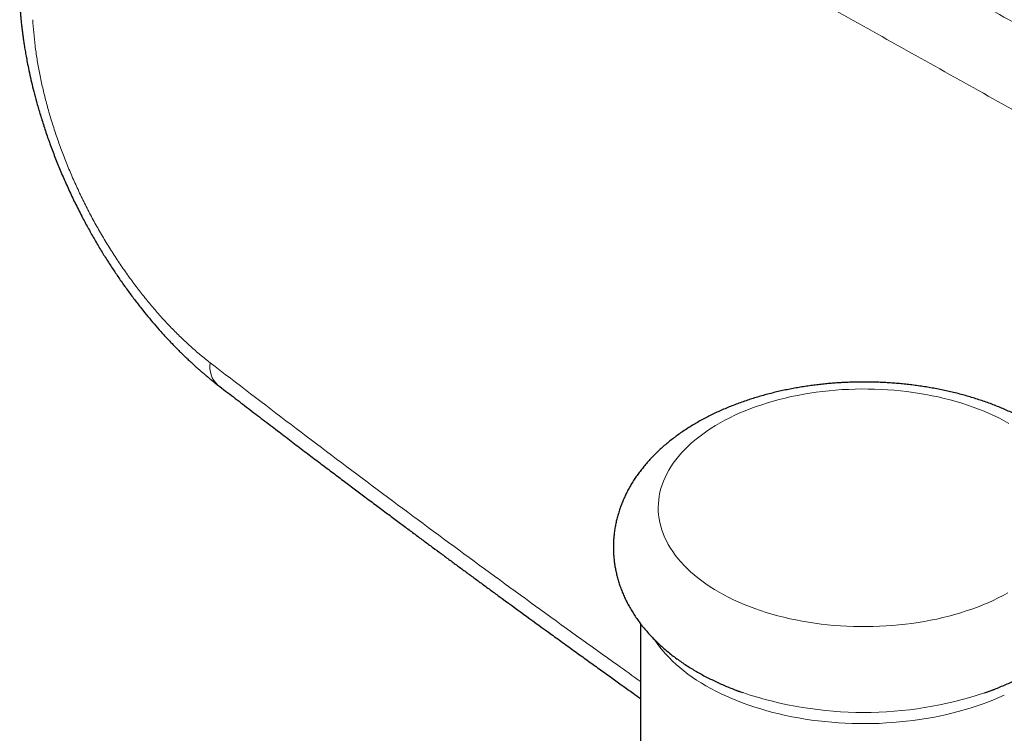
# Model space of a CAD drawing. Header units: millimetres. Extents: x 8 to 949, y 12 to 889.
# Tile 37 of 256: x 681 to 717, y 179 to 206. Entities that reach past the tile are written whole.
import ezdxf

# ---------------------------------------------------------------- set-up
doc = ezdxf.new("R2010")
doc.units = ezdxf.units.MM

msp = doc.modelspace()

# ---------------------------------------------------------------- linework, layer by layer
at = {"color": 7, "linetype": 'Continuous', "lineweight": 30}
msp.add_line((703.904, 183.416), (703.904, 172.199), dxfattribs=at)
at = {"color": 252, "linetype": 'Continuous', "lineweight": 0, "flags": 128}
for points in [[(707.387, 191.104), (707.577, 191.189), (707.772, 191.271), (707.971, 191.35), (708.174, 191.425), (708.382, 191.496), (708.593, 191.563), (708.807, 191.626), (709.025, 191.685), (709.246, 191.741), (709.471, 191.792), (709.697, 191.839), (709.927, 191.882), (710.158, 191.921), (710.392, 191.955), (710.627, 191.985), (710.864, 192.011), (711.102, 192.033), (711.341, 192.05), (711.581, 192.062), (711.822, 192.071), (712.063, 192.075), (712.304, 192.074), (712.544, 192.069), (712.785, 192.06), (713.025, 192.046), (713.264, 192.028), (713.502, 192.005), (713.738, 191.978), (713.973, 191.947), (714.206, 191.912), (714.437, 191.872), (714.666, 191.828), (714.892, 191.78), (715.115, 191.728), (715.336, 191.672), (715.553, 191.611), (715.767, 191.547), (715.977, 191.479), (716.183, 191.407), (716.385, 191.332), (716.583, 191.252), (716.777, 191.169), (716.966, 191.083), (717.15, 190.993), (717.329, 190.9), (717.503, 190.803)], [(717.462, 184.554), (717.287, 184.458), (717.107, 184.366), (716.921, 184.277), (716.731, 184.191), (716.537, 184.109), (716.338, 184.03), (716.135, 183.956), (715.927, 183.885), (715.716, 183.817), (715.502, 183.754), (715.284, 183.695), (715.062, 183.64), (714.838, 183.588), (714.612, 183.541), (714.382, 183.498), (714.151, 183.46), (713.917, 183.425), (713.682, 183.395), (713.445, 183.369), (713.207, 183.348), (712.968, 183.331), (712.728, 183.318), (712.487, 183.31), (712.246, 183.306), (712.005, 183.306), (711.764, 183.311), (711.524, 183.321), (711.284, 183.334), (711.045, 183.352), (710.807, 183.375), (710.571, 183.402), (710.336, 183.433), (710.103, 183.468), (709.872, 183.508), (709.643, 183.552), (709.417, 183.6), (709.194, 183.652), (708.973, 183.709), (708.756, 183.769), (708.542, 183.833), (708.332, 183.901), (708.126, 183.973), (707.923, 184.049), (707.725, 184.128), (707.532, 184.211), (707.343, 184.297), (707.159, 184.387), (706.98, 184.48), (706.806, 184.577), (706.638, 184.676), (706.475, 184.779), (706.318, 184.884), (706.166, 184.993), (706.021, 185.104), (705.882, 185.217), (705.749, 185.334), (705.623, 185.452), (705.503, 185.573), (705.39, 185.696), (705.284, 185.821), (705.185, 185.947), (705.093, 186.076), (705.007, 186.206), (704.929, 186.338), (704.859, 186.471), (704.795, 186.605), (704.739, 186.74), (704.691, 186.877), (704.65, 187.014), (704.617, 187.151), (704.591, 187.29), (704.573, 187.429), (704.562, 187.568), (704.559, 187.707), (704.564, 187.846), (704.576, 187.985), (704.596, 188.123), (704.624, 188.262), (704.659, 188.399), (704.702, 188.536), (704.752, 188.672), (704.81, 188.807), (704.875, 188.941), (704.947, 189.074), (705.027, 189.205), (705.114, 189.335), (705.208, 189.463), (705.309, 189.59), (705.417, 189.714), (705.531, 189.836), (705.652, 189.957), (705.78, 190.075), (705.915, 190.19), (706.055, 190.303), (706.202, 190.414), (706.354, 190.521), (706.513, 190.626), (706.677, 190.728), (706.847, 190.827), (707.022, 190.922), (707.202, 191.015), (707.387, 191.104)], [(717.332, 180.783), (717.134, 180.694), (716.931, 180.608), (716.724, 180.526), (716.512, 180.447), (716.296, 180.372), (716.077, 180.301), (715.854, 180.234), (715.627, 180.171), (715.397, 180.112), (715.165, 180.057), (714.929, 180.006), (714.691, 179.959), (714.45, 179.916), (714.207, 179.878), (713.963, 179.844), (713.716, 179.814), (713.469, 179.789), (713.22, 179.768), (712.97, 179.752), (712.719, 179.739), (712.468, 179.732), (712.216, 179.728), (711.964, 179.73), (711.713, 179.735), (711.462, 179.745), (711.212, 179.76), (710.962, 179.778), (710.714, 179.802), (710.467, 179.829), (710.221, 179.861), (709.977, 179.897), (709.736, 179.938), (709.496, 179.982), (709.259, 180.031), (709.025, 180.084), (708.794, 180.141), (708.566, 180.203), (708.341, 180.268), (708.119, 180.337), (707.902, 180.41), (707.688, 180.487), (707.479, 180.567), (707.274, 180.651), (707.073, 180.739), (706.877, 180.83), (706.686, 180.925), (706.5, 181.023), (706.32, 181.124), (706.145, 181.228), (705.975, 181.335), (705.811, 181.446), (705.653, 181.559), (705.502, 181.675), (705.356, 181.793), (705.216, 181.914), (705.084, 182.037), (704.957, 182.163), (704.838, 182.291), (704.725, 182.42), (704.619, 182.552), (704.52, 182.686), (704.434, 182.812)]]:
    msp.add_lwpolyline(points, dxfattribs=at)
at = {"color": 7, "linetype": 'Continuous', "lineweight": 30, "flags": 128}
for points in [[(707.367, 180.987), (707.514, 180.931), (707.681, 180.872)], [(716.599, 180.861), (716.745, 180.913), (716.955, 180.992)]]:
    msp.add_lwpolyline(points, dxfattribs=at)
at = {"color": 252, "linetype": 'Continuous', "lineweight": 0}
for centre, radius, start, end in [((688.914, 192.89), 0.905, 170.2332, 227.7349), ((712.155, 194.196), 14.056, 251.4382, 288.4321)]:
    msp.add_arc(centre, radius, start, end, dxfattribs=at)
for points, knots in [([(708.03, 210.973), (708.291, 210.828), (709.434, 210.195), (711.471, 209.063), (714.138, 207.576), (716.815, 206.081), (718.607, 205.076), (719.502, 204.574)], [0, 0, 0, 0, 0.068833, 0.301751, 0.534583, 0.767332, 1, 1, 1, 1]), ([(718.166, 202.083), (717.214, 202.617), (715.309, 203.685), (712.465, 205.274), (709.632, 206.853), (707.116, 208.251), (705.549, 209.119), (704.919, 209.468)], [0, 0, 0, 0, 0.213947, 0.427919, 0.641921, 0.855957, 1, 1, 1, 1]), ([(681.474, 205.7), (681.485, 205.542), (681.505, 205.227), (681.558, 204.742), (681.629, 204.25), (681.718, 203.751), (681.824, 203.248), (681.947, 202.741), (682.087, 202.231), (682.243, 201.719), (682.416, 201.208), (682.604, 200.697), (682.808, 200.187), (683.027, 199.68), (683.261, 199.178), (683.508, 198.682), (683.769, 198.194), (684.043, 197.715), (684.328, 197.245), (684.624, 196.786), (684.93, 196.341), (685.245, 195.909), (685.57, 195.491), (685.902, 195.088), (686.241, 194.701), (686.587, 194.331), (686.939, 193.979), (687.297, 193.646), (687.658, 193.331), (687.901, 193.139), (688.022, 193.044)], [0, 0, 0, 0, 0.035827, 0.071638, 0.107526, 0.143358, 0.178969, 0.214588, 0.250306, 0.28596, 0.321536, 0.357123, 0.392882, 0.428641, 0.464333, 0.500052, 0.535736, 0.571417, 0.607188, 0.642934, 0.678489, 0.714061, 0.749739, 0.785409, 0.821012, 0.856637, 0.89247, 0.92834, 0.964152, 1, 1, 1, 1]), ([(688.022, 193.044), (689.016, 192.281), (691.003, 190.757), (694, 188.502), (697.008, 186.269), (700.031, 184.062), (702.329, 182.402), (703.625, 181.485), (703.904, 181.288)], [0, 0, 0, 0, 0.189695, 0.379327, 0.568902, 0.758423, 0.947896, 1, 1, 1, 1])]:
    msp.add_open_spline(points, degree=3, knots=knots, dxfattribs=at)
at = {"color": 7, "linetype": 'Continuous', "lineweight": 30}
for points, knots in [([(680.992, 206.348), (680.995, 206.286), (681.002, 206.168), (681.014, 205.999), (681.027, 205.847), (681.039, 205.711), (681.051, 205.593), (681.062, 205.493), (681.071, 205.41), (681.079, 205.345), (681.085, 205.298), (681.089, 205.267), (681.092, 205.244), (681.094, 205.224), (681.097, 205.201), (681.102, 205.162), (681.11, 205.104), (681.123, 205.004), (681.142, 204.874), (681.169, 204.702), (681.201, 204.508), (681.239, 204.291), (681.289, 204.033), (681.351, 203.734), (681.427, 203.394), (681.514, 203.041), (681.617, 202.653), (681.739, 202.23), (681.883, 201.77), (682.044, 201.296), (682.221, 200.812), (682.412, 200.327), (682.616, 199.843), (682.833, 199.359), (683.065, 198.874), (683.299, 198.414), (683.533, 197.979), (683.763, 197.573), (683.999, 197.177), (684.235, 196.797), (684.47, 196.438), (684.713, 196.08), (684.965, 195.726), (685.224, 195.379), (685.474, 195.057), (685.716, 194.758), (685.958, 194.471), (686.21, 194.183), (686.422, 193.952), (686.588, 193.776), (686.702, 193.658), (686.813, 193.545), (686.914, 193.444), (686.999, 193.361), (687.058, 193.303), (687.097, 193.265), (687.122, 193.241), (687.15, 193.215), (687.19, 193.177), (687.247, 193.123), (687.326, 193.049), (687.42, 192.963), (687.521, 192.873), (687.614, 192.79), (687.705, 192.711), (687.791, 192.637), (687.878, 192.564), (687.967, 192.49), (688.067, 192.408), (688.181, 192.317), (688.263, 192.254), (688.305, 192.22)], [0, 0, 0, 0, 0.012355, 0.023537, 0.033553, 0.042407, 0.050104, 0.05665, 0.062047, 0.066297, 0.069191, 0.071122, 0.072329, 0.073629, 0.07509, 0.076714, 0.081181, 0.086352, 0.096089, 0.106413, 0.119467, 0.13335, 0.148059, 0.16876, 0.190245, 0.212511, 0.235562, 0.263375, 0.29226, 0.322203, 0.352694, 0.383532, 0.414171, 0.445175, 0.476562, 0.508345, 0.535558, 0.562977, 0.590309, 0.616683, 0.642049, 0.666414, 0.693851, 0.719908, 0.744589, 0.767903, 0.790229, 0.81389, 0.838894, 0.849087, 0.859489, 0.870007, 0.87928, 0.88686, 0.892745, 0.895299, 0.89732, 0.899307, 0.902773, 0.907824, 0.914461, 0.923785, 0.932642, 0.940809, 0.948284, 0.956279, 0.963308, 0.970704, 0.979282, 0.989046, 1, 1, 1, 1]), ([(712.154, 192.331), (712.068, 192.331), (711.947, 192.33), (711.768, 192.326), (711.615, 192.321), (711.433, 192.314), (711.242, 192.303), (711.041, 192.289), (710.835, 192.272), (710.623, 192.251), (710.409, 192.227), (710.192, 192.199), (709.974, 192.167), (709.754, 192.132), (709.534, 192.093), (709.314, 192.05), (709.094, 192.003), (708.875, 191.953), (708.657, 191.899), (708.44, 191.84), (708.224, 191.778), (708.01, 191.713), (707.798, 191.643), (707.588, 191.569), (707.381, 191.492), (707.176, 191.411), (706.973, 191.326), (706.773, 191.237), (706.577, 191.145), (706.384, 191.048), (706.194, 190.948), (706.007, 190.844), (705.825, 190.737), (705.647, 190.626), (705.472, 190.511), (705.302, 190.393), (705.137, 190.271), (704.977, 190.146), (704.821, 190.018), (704.671, 189.886), (704.526, 189.751), (704.386, 189.613), (704.252, 189.473), (704.124, 189.33), (704.002, 189.184), (703.886, 189.035), (703.776, 188.884), (703.673, 188.732), (703.575, 188.577), (703.485, 188.42), (703.4, 188.261), (703.322, 188.101), (703.251, 187.939), (703.186, 187.775), (703.128, 187.611), (703.076, 187.445), (703.031, 187.278), (702.993, 187.11), (702.962, 186.941), (702.937, 186.772), (702.919, 186.602), (702.908, 186.431), (702.903, 186.26), (702.906, 186.089), (702.915, 185.917), (702.932, 185.745), (702.955, 185.574), (702.985, 185.403), (703.022, 185.232), (703.067, 185.061), (703.118, 184.891), (703.177, 184.722), (703.243, 184.554), (703.316, 184.386), (703.396, 184.22), (703.484, 184.055), (703.579, 183.891), (703.681, 183.728), (703.791, 183.567), (703.909, 183.408), (704.034, 183.251), (704.166, 183.096), (704.305, 182.943), (704.452, 182.793), (704.607, 182.646), (704.768, 182.501), (704.936, 182.36), (705.111, 182.222), (705.286, 182.092), (705.467, 181.966), (705.646, 181.847), (705.831, 181.733), (706.012, 181.626), (706.198, 181.522), (706.388, 181.423), (706.581, 181.326), (706.778, 181.234), (706.978, 181.145), (707.181, 181.06), (707.387, 180.978), (707.526, 180.927), (707.596, 180.902)], [0, 0, 0, 0, 0.011163, 0.015678, 0.023176, 0.030962, 0.039317, 0.048039, 0.057048, 0.066281, 0.075691, 0.085246, 0.094921, 0.104697, 0.114558, 0.124494, 0.134496, 0.144555, 0.154667, 0.164827, 0.175029, 0.185272, 0.195551, 0.205865, 0.216211, 0.226586, 0.236989, 0.247418, 0.25787, 0.268343, 0.278834, 0.28934, 0.299859, 0.310385, 0.320914, 0.331442, 0.341963, 0.352473, 0.362965, 0.373434, 0.383874, 0.394279, 0.404644, 0.414962, 0.42523, 0.435444, 0.4456, 0.455697, 0.465734, 0.47571, 0.485627, 0.495486, 0.505291, 0.515044, 0.524751, 0.534417, 0.544047, 0.553648, 0.563226, 0.572788, 0.582341, 0.591894, 0.601452, 0.611025, 0.620619, 0.630242, 0.639899, 0.649601, 0.659354, 0.669167, 0.679048, 0.689004, 0.699042, 0.709169, 0.719391, 0.729713, 0.740141, 0.750678, 0.761325, 0.772084, 0.782955, 0.793936, 0.805023, 0.816212, 0.827496, 0.838868, 0.85032, 0.861844, 0.873429, 0.88387, 0.895517, 0.905985, 0.916459, 0.926935, 0.937407, 0.947873, 0.958331, 0.968779, 0.979214, 0.989637, 1, 1, 1, 1]), ([(716.724, 180.906), (716.792, 180.931), (716.93, 180.981), (717.133, 181.062), (717.336, 181.147), (717.535, 181.236), (717.732, 181.328), (717.925, 181.425), (718.115, 181.525), (718.301, 181.629), (718.484, 181.736), (718.662, 181.847), (718.836, 181.962), (719.006, 182.08), (719.172, 182.202), (719.332, 182.327), (719.488, 182.455), (719.638, 182.587), (719.783, 182.722), (719.922, 182.86), (720.056, 183), (720.184, 183.143), (720.307, 183.289), (720.423, 183.438), (720.532, 183.589), (720.636, 183.741), (720.733, 183.896), (720.824, 184.053), (720.909, 184.212), (720.987, 184.372), (721.058, 184.534), (721.123, 184.698), (721.181, 184.862), (721.233, 185.028), (721.277, 185.195), (721.316, 185.363), (721.347, 185.532), (721.372, 185.701), (721.39, 185.871), (721.401, 186.042), (721.405, 186.213), (721.403, 186.385), (721.394, 186.556), (721.377, 186.728), (721.354, 186.899), (721.324, 187.07), (721.286, 187.241), (721.242, 187.412), (721.191, 187.582), (721.132, 187.751), (721.066, 187.919), (720.993, 188.087), (720.913, 188.253), (720.825, 188.418), (720.73, 188.582), (720.628, 188.745), (720.518, 188.906), (720.4, 189.065), (720.275, 189.222), (720.143, 189.377), (720.003, 189.53), (719.856, 189.68), (719.702, 189.827), (719.541, 189.972), (719.373, 190.113), (719.198, 190.251), (719.023, 190.381), (718.842, 190.507), (718.663, 190.626), (718.478, 190.74), (718.296, 190.847), (718.111, 190.951), (717.921, 191.05), (717.728, 191.147), (717.531, 191.239), (717.331, 191.328), (717.128, 191.413), (716.922, 191.495), (716.713, 191.572), (716.501, 191.646), (716.287, 191.716), (716.07, 191.783), (715.851, 191.845), (715.63, 191.904), (715.407, 191.959), (715.183, 192.01), (714.957, 192.058), (714.729, 192.101), (714.5, 192.141), (714.271, 192.177), (714.04, 192.209), (713.81, 192.238), (713.579, 192.262), (713.35, 192.283), (713.124, 192.299), (712.907, 192.312), (712.713, 192.321), (712.543, 192.326), (712.362, 192.33), (712.234, 192.331), (712.154, 192.331)], [0, 0, 0, 0, 0.010163, 0.020544, 0.030953, 0.041387, 0.051844, 0.062323, 0.072819, 0.083331, 0.093856, 0.104387, 0.114922, 0.125455, 0.135982, 0.146498, 0.156996, 0.16747, 0.177916, 0.188326, 0.198696, 0.20902, 0.219293, 0.229512, 0.239674, 0.249777, 0.259819, 0.2698, 0.279722, 0.289586, 0.299396, 0.309155, 0.318867, 0.328538, 0.338173, 0.347779, 0.357362, 0.366929, 0.376488, 0.386045, 0.395608, 0.405186, 0.414786, 0.424413, 0.434076, 0.443783, 0.453541, 0.463359, 0.473245, 0.483206, 0.49325, 0.503382, 0.513609, 0.523938, 0.534371, 0.544913, 0.555566, 0.566331, 0.577208, 0.588194, 0.599287, 0.610482, 0.621772, 0.63315, 0.644608, 0.656137, 0.667729, 0.678175, 0.689829, 0.700302, 0.710782, 0.721263, 0.731741, 0.742213, 0.752676, 0.763129, 0.77357, 0.783998, 0.794412, 0.804812, 0.815196, 0.825564, 0.835916, 0.846252, 0.856571, 0.866872, 0.877155, 0.887418, 0.897659, 0.907875, 0.918061, 0.928207, 0.938298, 0.948304, 0.958164, 0.967727, 0.976505, 0.983383, 0.989748, 1, 1, 1, 1]), ([(688.305, 192.22), (688.496, 192.074), (688.872, 191.784), (689.429, 191.357), (689.971, 190.942), (690.497, 190.541), (691.007, 190.153), (691.493, 189.784), (691.955, 189.434), (692.393, 189.103), (692.817, 188.783), (693.228, 188.474), (693.639, 188.165), (694.049, 187.858), (694.458, 187.552), (694.849, 187.26), (695.222, 186.982), (695.578, 186.717), (695.916, 186.466), (696.237, 186.228), (696.554, 185.994), (696.869, 185.761), (697.19, 185.524), (697.51, 185.289), (697.832, 185.052), (698.154, 184.816), (698.478, 184.578), (698.995, 184.2), (699.708, 183.68), (700.469, 183.128), (701.083, 182.683), (701.542, 182.352), (701.99, 182.029), (702.424, 181.718), (702.841, 181.418), (703.242, 181.131), (703.595, 180.88), (703.814, 180.724), (703.904, 180.659)], [0, 0, 0, 0, 0.037105, 0.073177, 0.108218, 0.142227, 0.175205, 0.207152, 0.23633, 0.264592, 0.291938, 0.318369, 0.343884, 0.371281, 0.397537, 0.422654, 0.446632, 0.469471, 0.491171, 0.511733, 0.531156, 0.551987, 0.572378, 0.592847, 0.613393, 0.634016, 0.654717, 0.675494, 0.733031, 0.791153, 0.820964, 0.850334, 0.8788, 0.906362, 0.93302, 0.958323, 0.982754, 1, 1, 1, 1])]:
    msp.add_open_spline(points, degree=3, knots=knots, dxfattribs=at)

doc.saveas('drawing.dxf')
